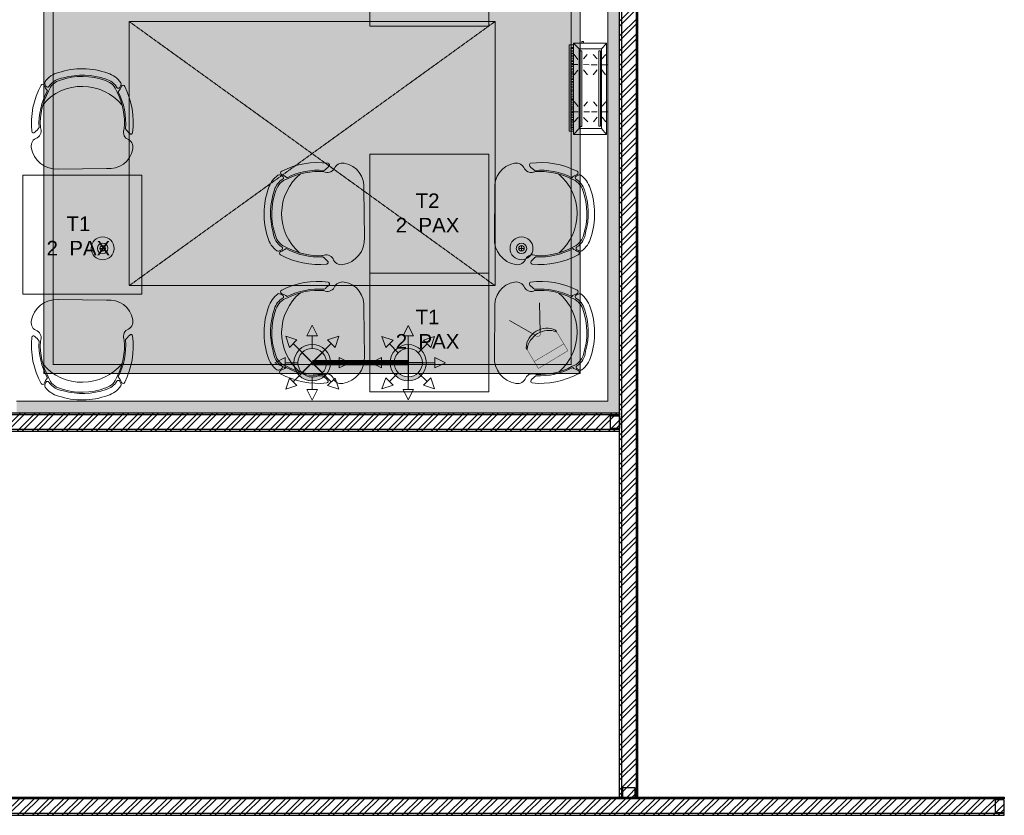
# Model space of a CAD drawing. Header units: millimetres. Extents: x 138182 to 148194, y 4376 to 21165.
# Tile 2 of 9: x 142811 to 148194, y 4376 to 8726. Entities that reach past the tile are written whole.
import ezdxf

# ---------------------------------------------------------------- set-up
doc = ezdxf.new("R2010")
doc.units = ezdxf.units.MM
doc.header["$LTSCALE"] = 2.5
for name, pattern in [('( Hidden )', [0.375, 0.25, -0.125]), ('HIDDEN', [0.375, 0.25, -0.125]), ('HIDDENX2', [19.05, 12.7, -6.35])]:
    doc.linetypes.add(name, pattern=pattern)
for name, color, linetype, lineweight in [('00-ABM-SPR-68-D', 6, 'Continuous', 0), ('CCTV Legend', 7, 'Continuous', 5), ('Dimension', 40, 'Continuous', 0), ('ELEC', 1, 'Continuous', 5), ('Electrical', 1, 'Continuous', 5), ('ELEVATION 1', 143, 'Continuous', 18), ('HATCH LIGHT', 250, 'Continuous', 0), ('MEP CCTV', 3, 'Continuous', 0), ('SPRINKLER PENDANT EXIS.', 6, 'Continuous', 0), ('WALL', 132, 'Continuous', 25)]:
    doc.layers.add(name, color=color, linetype=linetype, lineweight=lineweight)
for name, color, linetype in [('2', 2, 'Continuous'), ('FIRE SPRINKLER PIPE', 1, 'Continuous'), ('PROPOSED PARTITION', 4, 'Continuous')]:
    doc.layers.add(name, color=color, linetype=linetype)
doc.styles.add('RG_3F_TITLE BLOCK_A1$0$A1 TBLOCK LBV$0$Style-arial', font='arial.ttf')
pattern_1 = [(45, (64811.7, -20916.02), (-40.411153, 40.411153), []), (45, (64838.64, -20916.02), (-40.411153, 40.411153), [])]

# ---------------------------------------------------------------- blocks, each defined once
blk = doc.blocks.new('hatch')
h = blk.add_hatch()
h.set_pattern_fill('FLEX', color=256, scale=10)
h.set_pattern_definition([(0, (-140.124, -20916.02), (0, 63.5), [63.5, -63.5]), (45, (-76.624, -20916.018), (0, 63.5), [15.875, -58.052561, 15.875, -89.802561])])
edge = h.paths.add_edge_path()
edge.add_arc((215877.8, 2464.6), 12280, 199.77896, 238.75565, ccw=False)
edge.add_line((204322.3, -1690.9), (203976.1, -1690.9))
edge.add_line((203976.1, -1690.9), (203976.1, -9185.4))
edge.add_line((203976.1, -9185.4), (204226.1, -9185.4))
edge.add_line((204226.1, -9185.4), (204226.1, -9935.4))
edge.add_line((204226.1, -9935.4), (204226.1, -9900.4))
edge.add_line((204226.1, -9900.4), (206576.1, -9900.4))
edge.add_line((206576.1, -9900.4), (206576.1, -14735.4))
edge.add_line((206576.1, -14735.4), (209508.3, -14735.4))
edge.add_line((209508.3, -14735.4), (209508.3, -8034.3))
edge = h.paths.add_edge_path(flags=16)
edge.add_arc((208658.3, -12135.4), 500, 270, 360, ccw=False)
edge.add_line((208658.3, -12635.4), (207426.1, -12635.4))
edge.add_arc((207426.1, -12135.4), 500, 180, 270, ccw=False)
edge.add_line((206926.1, -12135.4), (206926.1, -10050.4))
edge.add_arc((206427.5, -10048.9), 498.6, 359.8365, 450.1635)
edge.add_line((206426.1, -9550.4), (204826.1, -9550.4))
edge.add_arc((204826.1, -9050.4), 500, 180, 270, ccw=False)
edge.add_line((204326.1, -9050.4), (204326.1, -7850.8))
edge.add_arc((205406.3, -7041), 1350, 216.8556, 503.1444)
edge.add_line((204326.1, -6231.3), (204326.1, -2641.7))
edge.add_arc((215877.8, 2464.6), 12630, 203.8474, 236.64343)
edge.add_arc((208658.3, -8502.4), 500, 0, 56.6434, ccw=False)
edge.add_line((209158.3, -8502.4), (209158.3, -12135.4))
edge = h.paths.add_edge_path(flags=16)
edge.add_arc((205406.3, -7041), 900, 0, 360)
at = {"linetype": '( Hidden )', "ltscale": 3}
for p, q in [((207042.2, -12810.4), (209042.2, -14254.4)), ((207042.2, -14254.4), (209042.2, -12810.4))]:
    blk.add_line(p, q, dxfattribs=at)
blk.add_lwpolyline([(204322.3, -1690.9, 0.171727), (209508.3, -8034.3), (209508.3, -14735.4), (206576.1, -14735.4), (206576.1, -9900.4), (204226.1, -9900.4)], format="xyb")
blk.add_lwpolyline([(207042.2, -14254.4), (209042.2, -14254.4), (209042.2, -12810.4), (207042.2, -12810.4)], close=True, dxfattribs=at)
blk = doc.blocks.new('04P-CH~1')
blk.add_line((-0.6031, 0.6002), (-0.3259, 0.597))
for centre, radius, start, end in [((-0.6123, 0.4516), 0.1489, 86.4583, 170.8444), ((-0.3081, 0.4618), 0.1363, 9.1324, 97.5079), ((-0.7092, 0.4672), 0.0508, 170.8444, 251.0023), ((-0.2234, 0.474), 0.0508, 290.5941, 10.752), ((-0.7491, 0.3792), 0.0464, 334.7034, 59.6721), ((-0.181, 0.3871), 0.0464, 121.9243, 206.893), ((-0.184, 0.3885), 0.01, 12.6352, 135.03), ((-0.3026, 0.3344), 0.456, 173.9296, 208.6243), ((-0.7462, 0.3807), 0.01, 46.5664, 168.9611), ((-0.9103, 0.2073), 0.2488, 38.0132, 46.5664), ((-0.3125, 0.3391), 0.4025, 176.9457, 208.3688), ((-0.3123, 0.339), 0.3954, 177.0537, 208.5232), ((-0.6165, 0.3348), 0.3954, 333.0732, 4.5427), ((-0.6164, 0.3348), 0.4025, 333.2275, 4.6507), ((-0.6261, 0.3299), 0.456, 332.972, 7.6668), ((-0.0151, 0.2198), 0.2488, 135.03, 143.5831), ((-0.465, 0.421), 0.2985, 220.6848, 320.3883), ((-0.6935, 0.1195), 0.01, 200.826, 338.5326), ((-0.5509, 0.0634), 0.1433, 143.887, 158.5326), ((-0.5509, 0.0634), 0.1371, 154.5721, 162.6985), ((-0.6657, 0.118), 0.01, 32.6756, 154.5721), ((-0.5651, 0.1825), 0.1, 198.8658, 254.7715), ((-0.5651, 0.1825), 0.1095, 212.6756, 265.1902), ((-0.3595, 0.1854), 0.1, 286.8249, 342.7306), ((-0.3595, 0.1854), 0.1095, 286.8249, 328.9208), ((-0.2571, 0.1237), 0.01, 27.0243, 148.9208), ((-0.3704, 0.0659), 0.1433, 23.0638, 37.7094), ((-0.3704, 0.0659), 0.1371, 18.8979, 27.0243), ((-0.2294, 0.126), 0.01, 203.0638, 340.7704), ((-0.6722, 0.1012), 0.01, 162.6985, 217.1873), ((-0.5651, 0.1825), 0.1445, 217.1873, 254.7715), ((-0.4661, 0.4573), 0.3918, 251.3562, 290.2402), ((-0.5751, 0.0635), 0.01, 75.1708, 85.1902), ((-0.4624, 0.4792), 0.4208, 254.8305, 288.6631), ((-0.3595, 0.1854), 0.1445, 286.8249, 324.409), ((-0.2501, 0.1071), 0.01, 324.409, 18.8979), ((-0.4661, 0.456), 0.435, 251.649, 289.9474)]:
    blk.add_arc(centre, radius, start, end)
blk = doc.blocks.new('kjdfhjakld')
for points in [[(221, 83.3), (-278.8, 83.3), (-278.8, -97.2), (221, -97.2)], [(198.2, 97.9), (-249.8, 97.9), (-249.8, 83.3), (198.2, 83.2)], [(190.4, 52.9), (190.4, -69.3), (-247.4, -69.3), (-247.4, 52.9)], [(-247.4, -69.3), (190.4, -69.3), (190.4, 52.9), (-247.4, 52.9)], [(179.9, 46.6), (-235, 46.6), (-235, 38.3), (179.9, 38.3)], [(-235, 38.3), (179.9, 38.3), (179.9, 46.6), (-235, 46.6)], [(179.6, -56.2), (-233, -56.2), (-233, -64.5), (179.6, -64.5)], [(-233, -64.5), (179.6, -64.5), (179.6, -56.2), (-233, -56.2)]]:
    blk.add_lwpolyline(points, close=True)
for points in [[(-247.4, 52.9), (-278.2, 80.9), (-278.2, 80.9)], [(212.7, 83.3), (212.7, 106.6), (-261.8, 106.6), (-261.8, 83.3)], [(-261.8, 83.3), (-261.8, 106.6), (212.7, 106.6), (212.7, 83.3)], [(-241.7, 83.2), (-241.6, 97.6), (-241.6, 97.6)], [(-231.3, 85.5), (-231.2, 97.5), (-231.2, 97.5)], [(-223.3, 85.4), (-223.2, 97.5), (-223.2, 97.5)], [(-212.8, 85.3), (-212.7, 97.4), (-212.7, 97.4)], [(-186, 58.2), (-210, 79.1), (-210, 79.1)], [(-204.8, 85.3), (-204.7, 97.3), (-204.7, 97.3)], [(-196.8, 85.2), (-196.7, 97.2), (-196.7, 97.2)], [(-186.3, 85.1), (-186.2, 97.1), (-186.2, 97.1)], [(-177.5, 85), (-177.4, 97.1), (-177.4, 97.1)], [(-167.9, 85), (-167.8, 97), (-167.8, 97)], [(-159.1, 84.9), (-159, 96.9), (-159, 96.9)], [(-154.7, 58.1), (-154.6, 89.4), (-154.6, 89.4)], [(-151, 84.8), (-150.9, 96.8), (-150.9, 96.8)], [(-140.6, 84.7), (-140.5, 99.2), (-140.5, 99.2)], [(-132.6, 84.7), (-132.4, 99.1), (-132.4, 99.1)], [(-125.8, 58), (-99.3, 80.4), (-99.3, 80.4)], [(-124.5, 84.6), (-124.4, 99), (-124.4, 99)], [(-114.1, 84.5), (-114, 98.9), (-114, 98.9)], [(-106.1, 84.4), (-106, 98.9), (-106, 98.9)], [(-95.7, 84.3), (-95.5, 98.8), (-95.5, 98.8)], [(-87.6, 84.3), (-87.5, 98.7), (-87.5, 98.7)], [(-79.6, 84.2), (-79.5, 98.7), (-79.5, 98.7)], [(-69.2, 84.1), (-69, 98.6), (-69, 98.6)], [(-61.1, 84), (-61, 98.5), (-61, 98.5)], [(-50.7, 84), (-52.2, 98.4), (-52.2, 98.4)], [(-42.7, 83.9), (-42.6, 98.3), (-42.6, 98.3)], [(-33.9, 83.8), (-33.7, 98.3), (-33.7, 98.3)], [(-23.4, 83.7), (-23.3, 98.2), (-23.3, 98.2)], [(-15.4, 83.7), (-15.3, 98.1), (-15.3, 98.1)], [(-7.4, 83.6), (-7.3, 98), (-7.3, 98)], [(3.1, 83.5), (3.2, 98), (3.2, 98)], [(11.1, 83.4), (11.2, 97.9), (11.2, 97.9)], [(21.5, 83.3), (21.6, 97.8), (21.6, 97.8)], [(29.5, 83.3), (29.7, 97.7), (29.7, 97.7)], [(37.6, 83.2), (37.7, 97.7), (37.7, 97.7)], [(48, 83.1), (48.1, 97.6), (48.1, 97.6)], [(73.2, 59.7), (48.4, 79.9), (48.4, 79.9)], [(56, 83.1), (56.1, 97.5), (56.1, 97.5)], [(64.9, 83), (65, 97.4), (65, 97.4)], [(74.5, 84.5), (74.6, 97.3), (74.6, 97.3)], [(83.3, 84.4), (83.4, 97.3), (83.4, 97.3)], [(93, 84.4), (93.1, 97.2), (93.1, 97.2)], [(101.8, 84.3), (101.9, 97.1), (101.9, 97.1)], [(103.7, 59.6), (103.8, 90.1), (103.8, 90.1)], [(109.8, 84.2), (109.9, 97), (109.9, 97)], [(120.2, 84.1), (120.4, 97), (120.4, 97)], [(128.3, 84.1), (128.4, 96.9), (128.4, 96.9)], [(132.6, 59.5), (159.2, 79.5), (159.2, 79.5)], [(138.7, 84), (136.4, 96.8), (136.4, 96.8)], [(146.7, 83.9), (146.8, 96.7), (146.8, 96.7)], [(154.8, 83.8), (154.9, 96.7), (154.9, 96.7)], [(165.2, 83.7), (165.3, 98.2), (165.3, 98.2)], [(173.2, 83.7), (173.3, 98.1), (173.3, 98.1)], [(182, 83.6), (182.2, 98), (182.2, 98)], [(190.4, 52.9), (221, 83.3), (221, 83.3)], [(191.7, 83.5), (191.8, 98), (191.8, 98)], [(-186.1, 27.7), (-210.3, 5.3), (-210.3, 5.3)], [(-154.8, 27.6), (-154.9, -3.7), (-154.9, -3.7)], [(-124.3, 27.5), (-99.5, 6.5), (-99.5, 6.5)], [(75.5, 28.4), (48.2, 6), (48.2, 6)], [(103.6, 28.3), (103.5, -2.2), (103.5, -2.2)], [(134.9, 28.2), (158.9, 8.1), (158.9, 8.1)], [(220.8, 28), (231.2, 27.9), (231.3, 38.4), (220.8, 38.4)], [(-183.9, -46.2), (-210.4, -26), (-210.4, -26)], [(-155.1, -46.3), (-155, -15.8), (-155, -15.8)], [(-124.6, -46.4), (-99.6, -26.4), (-99.6, -26.4)], [(75.3, -47), (48.1, -24.5), (48.1, -24.5)], [(103.4, -45.5), (103.5, -14.2), (103.5, -14.2)], [(134.7, -45.6), (158.8, -24.8), (158.8, -24.8)], [(-247.4, -69.3), (-278.8, -97.2), (-278.8, -97.2)], [(-184, -73.5), (-210.6, -93.4), (-210.6, -93.4)], [(-155.1, -73.6), (-155.2, -104.1), (-155.2, -104.1)], [(-124.6, -73.7), (-99.8, -93.8), (-99.8, -93.8)], [(75.2, -71.9), (47.9, -92.7), (47.9, -92.7)], [(103.3, -72), (103.2, -103.3), (103.2, -103.3)], [(134.6, -72.1), (158.6, -93), (158.6, -93)], [(190.4, -69.3), (220.4, -97.2), (220.4, -97.2)]]:
    blk.add_lwpolyline(points)
blk = doc.blocks.new('furniture 1')
for points in [[(200675.9, -12269.3), (200025.9, -12269.3), (200025.9, -12919.3), (200675.9, -12919.3)], [(200675.9, -13619.3), (200025.9, -13619.3), (200025.9, -14269.3), (200675.9, -14269.3)], [(198778.7, -14384.3), (198778.7, -13734.3), (198128.7, -13734.3), (198128.7, -14384.3)], [(200675.9, -14269.3), (200025.9, -14269.3), (200025.9, -14919.3), (200675.9, -14919.3)]]:
    blk.add_lwpolyline(points, close=True)
at = {"linetype": 'HIDDENX2', "xscale": 0.99679135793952, "yscale": 0.99679135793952, "zscale": 0.99679135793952, "rotation": 90}
blk.add_blockref('kjdfhjakld', (201222.1, -13233.2), dxfattribs=at)
at = {"yscale": 946.5666576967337, "zscale": 946.5666576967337}
for p, xscale, rotation in [((198893.4, -13132.6), -946.5666576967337, 180), ((199427.4, -13504.6), -946.5666576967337, 270), ((201274.4, -13504.6), 946.5666576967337, 90), ((199427.4, -14154.6), -946.5666576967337, 270), ((201274.4, -14154.6), 946.5666576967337, 90)]:
    blk.add_blockref('04P-CH~1', p, dxfattribs=dict(at, xscale=xscale, rotation=rotation))
at = {"xscale": 946.5666576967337, "yscale": 946.5666576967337, "zscale": 946.5666576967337}
blk.add_blockref('04P-CH~1', (198893.4, -14982.8), dxfattribs=at)
at = {"char_height": 80, "width": 503.309, "attachment_point": 1, "style": 'RG_3F_TITLE BLOCK_A1$0$A1 TBLOCK LBV$0$Style-arial'}
for s, insert in [('\\pxqc;T2{\\fArial|b0|i0|c178|p39;\\P2 } PAX', (200089.4, -13834.2)), ('\\pxqc;T{\\fArial|b0|i0|c178|p39;1\\P}2{\\fArial|b0|i0|c178|p39; } PAX', (198180.5, -13960)), ('\\pxqc;T{\\fArial|b0|i0|c178|p39;1\\P}2{\\fArial|b0|i0|c178|p39; } PAX', (200089.4, -14469.7))]:
    blk.add_mtext(s, dxfattribs=dict(at, insert=insert))
blk = doc.blocks.new('*U12')
for points in [[(0, 0), (7065.6, 0), (7065.6, -10), (0, -10)], [(0, -100), (7065.6, -100), (7065.6, -90), (0, -90)]]:
    blk.add_lwpolyline(points, close=True)
at = {"color": 8}
for points in [[(0, -15), (50, -15), (50, -85), (0, -85)], [(7015.6, -15), (7065.6, -15), (7065.6, -85), (7015.6, -85)]]:
    blk.add_lwpolyline(points, close=True, dxfattribs=at)
blk = doc.blocks.new('*U7')
for points in [[(0, 0), (5962.2, 0), (5962.2, -10), (0, -10)], [(0, -100), (5962.2, -100), (5962.2, -90), (0, -90)]]:
    blk.add_lwpolyline(points, close=True)
at = {"color": 8}
for points in [[(0, -15), (50, -15), (50, -85), (0, -85)], [(5912.2, -15), (5962.2, -15), (5962.2, -85), (5912.2, -85)]]:
    blk.add_lwpolyline(points, close=True, dxfattribs=at)
blk = doc.blocks.new('*U10')
for points in [[(0, 0), (8619.7, 0), (8619.7, -10), (0, -10)], [(0, -100), (8619.7, -100), (8619.7, -90), (0, -90)]]:
    blk.add_lwpolyline(points, close=True)
at = {"color": 8}
blk.add_lwpolyline([(0, -15), (50, -15), (50, -85), (0, -85)], close=True, dxfattribs=at)
blk = doc.blocks.new('wall')
at = {"layer": 'HATCH LIGHT'}
h = blk.add_hatch(dxfattribs=at)
h.set_pattern_fill('ANSI36', color=256, scale=7)
h.set_pattern_definition([(45, (64811.7, -20916.018), (11.786586, 43.2174826), [55.5625, -11.1125, 0, -11.1125])])
h.paths.add_polyline_path([(209723.3, -8430.7), (209731.7, -8430.7), (209943.7, -8051.6), (209880.5, -8016.3), (209658.3, -8413.7), (209658.3, -14885.4), (206426.1, -14885.4), (206426.1, -14950.4), (209723.3, -14950.4)])
h = blk.add_hatch(dxfattribs=at)
h.set_pattern_fill('ANSI32', color=256, scale=6)
h.set_pattern_definition(pattern_1)
h.paths.add_polyline_path([(209823.3, -8472.7), (209723.3, -8472.7), (209723.3, -17050.4), (209823.3, -17050.4)])
h.paths.add_polyline_path([(209823.3, -8471.9), (209723.3, -8471.9), (209723.3, -8442.2), (209728.8, -8435.9), (209943.7, -8051.6), (210030.9, -8100.4)])
h = blk.add_hatch(dxfattribs=at)
h.set_pattern_fill('ANSI32', color=256, scale=6)
h.set_pattern_definition(pattern_1)
h.paths.add_polyline_path([(209723.3, -15050.4), (209723.3, -14950.4), (203761.1, -14950.4), (203761.1, -15050.4)])
h = blk.add_hatch(dxfattribs=at)
h.set_pattern_fill('ANSI32', color=256, scale=6)
h.set_pattern_definition(pattern_1)
h.paths.add_polyline_path([(211826.6, -17150.4), (211826.6, -17050.4), (204811.1, -17050.4), (204811.1, -17150.4)])
at = {"layer": 'ELEVATION 1'}
for p, q in [((209658.3, -14885.4), (209658.3, -8413.7)), ((206426.1, -14885.4), (209658.3, -14885.4))]:
    blk.add_line(p, q, dxfattribs=at)
at = {"layer": 'PROPOSED PARTITION', "xscale": -1, "rotation": 180}
blk.add_blockref('*U12', (204761.1, -17150.4), dxfattribs=at)
at = {"layer": 'WALL', "xscale": -1, "rotation": 270}
blk.add_blockref('*U10', (209823.3, -17050.4), dxfattribs=at)
at = {"layer": 'WALL'}
blk.add_blockref('*U7', (203761.1, -14950.4), dxfattribs=at)
blk = doc.blocks.new('FSDT')
at = {"layer": '00-ABM-SPR-68-D', "lineweight": 0}
h = blk.add_hatch(color=256, dxfattribs=at)
h.paths.add_polyline_path([(103182.5, 8831.1, 1), (103042.4, 8971.1, 1)])
h.paths.add_polyline_path([(103057.7, 8955.8, -1), (103167.2, 8846.3, -1)], flags=16)
at = {"layer": 'SPRINKLER PENDANT EXIS.'}
h = blk.add_hatch(color=4, dxfattribs=at)
h.paths.add_polyline_path([(102687.3, 8901.1, 1), (102487.3, 8901.1, 1)])
h.paths.add_polyline_path([(102509.1, 8901.1, -1), (102665.5, 8901.1, -1)], flags=16)
at = {"layer": '00-ABM-SPR-68-D', "lineweight": 0}
for p, q in [((103112.5, 9104.2), (103083.8, 9047.1)), ((103112.5, 9104.2), (103141.1, 9047.1)), ((102968.8, 9044.7), (103029.5, 9024.6)), ((102968.8, 9044.7), (102989, 8984)), ((103083.8, 9047.1), (103141.1, 9047.1)), ((103112.5, 8978.5), (103112.5, 9047.1)), ((103256.1, 9044.7), (103195.4, 9024.6)), ((103256.1, 9044.7), (103236, 8984)), ((102989, 8984), (103029.5, 9024.6)), ((103057.7, 8955.8), (103009.2, 9004.3)), ((103167.2, 8955.8), (103215.7, 9004.3)), ((103195.4, 9024.6), (103236, 8984)), ((102909.3, 8901.1), (102966.5, 8929.7)), ((102909.3, 8901.1), (102966.5, 8872.4)), ((102966.5, 8929.7), (102966.5, 8872.4)), ((103035, 8901.1), (102966.5, 8901.1)), ((103189.9, 8901.1), (103258.4, 8901.1)), ((103315.6, 8901.1), (103258.4, 8929.7)), ((103258.4, 8929.7), (103258.4, 8872.4)), ((103315.6, 8901.1), (103258.4, 8872.4)), ((103057.7, 8846.3), (103009.2, 8797.8)), ((103167.2, 8846.3), (103215.7, 8797.8)), ((102968.8, 8757.4), (102989, 8818.1)), ((102968.8, 8757.4), (103029.5, 8777.6)), ((103029.5, 8777.6), (102989, 8818.1)), ((103112.5, 8823.7), (103112.5, 8755.1)), ((103236, 8818.1), (103195.4, 8777.6)), ((103256.1, 8757.4), (103195.4, 8777.6)), ((103256.1, 8757.4), (103236, 8818.1)), ((103112.5, 8697.9), (103083.8, 8755.1)), ((103141.1, 8755.1), (103083.8, 8755.1)), ((103112.5, 8697.9), (103141.1, 8755.1))]:
    blk.add_line(p, q, dxfattribs=at)
at = {"layer": '00-ABM-SPR-68-D', "lineweight": 0, "const_width": 7.69}
for points in [[(103112.5, 8802.1), (103112.5, 9000.1)], [(103030.1, 8901.1), (103194.8, 8901.1)]]:
    blk.add_lwpolyline(points, dxfattribs=at)
at = {"layer": '00-ABM-SPR-68-D', "lineweight": 0}
for radius in [99, 77.4]:
    blk.add_circle((103112.5, 8901.1), radius, dxfattribs=at)
at = {"layer": 'FIRE SPRINKLER PIPE', "const_width": 30}
blk.add_lwpolyline([(103112.5, 8901.1), (102587.3, 8901.1)], dxfattribs=at)
at = {"layer": 'SPRINKLER PENDANT EXIS.', "color": 4}
for p, q in [((102587.4, 9106.2), (102558.4, 9048.5)), ((102587.4, 9106.2), (102616.3, 9048.5)), ((102442.3, 9046.2), (102503.6, 9025.8)), ((102442.3, 9046.2), (102462.6, 8984.9)), ((102558.4, 9048.5), (102616.3, 9048.5)), ((102587.3, 8979.3), (102587.3, 9048.5)), ((102732.4, 9046.1), (102671.1, 9025.8)), ((102732.4, 9046.1), (102712.1, 8984.8)), ((102462.6, 8984.9), (102503.6, 9025.8)), ((102532, 8956.4), (102483.1, 9005.3)), ((102642.6, 8956.4), (102691.6, 9005.3)), ((102671.1, 9025.8), (102712.1, 8984.8)), ((102382.2, 8901.1), (102439.9, 8930)), ((102382.2, 8901.1), (102439.9, 8872.1)), ((102439.9, 8872.1), (102439.9, 8930)), ((102509.1, 8901.1), (102439.9, 8901.1)), ((102665.5, 8901.1), (102734.8, 8901.1)), ((102792.5, 8901.1), (102734.8, 8930)), ((102734.8, 8930), (102734.8, 8872.1)), ((102792.5, 8901.1), (102734.8, 8872.1)), ((102532, 8845.8), (102483.1, 8796.8)), ((102642.6, 8845.8), (102691.6, 8796.8)), ((102442.3, 8756), (102462.6, 8817.3)), ((102442.3, 8756), (102503.5, 8776.4)), ((102462.6, 8817.3), (102503.5, 8776.4)), ((102587.3, 8822.9), (102587.3, 8753.6)), ((102712.1, 8817.3), (102671.1, 8776.3)), ((102732.4, 8756), (102671.1, 8776.3)), ((102732.4, 8756), (102712.1, 8817.3)), ((102587.3, 8695.9), (102558.4, 8753.6)), ((102616.3, 8753.6), (102558.4, 8753.6)), ((102587.3, 8695.9), (102616.3, 8753.6))]:
    blk.add_line(p, q, dxfattribs=at)
at = {"layer": 'SPRINKLER PENDANT EXIS.', "color": 4, "const_width": 7.76}
for points in [[(102528.6, 8842.3), (102646.1, 8959.9)], [(102642.6, 8845.8), (102532, 8956.4)]]:
    blk.add_lwpolyline(points, dxfattribs=at)
at = {"layer": 'SPRINKLER PENDANT EXIS.', "color": 4}
for radius in [100, 78.2]:
    blk.add_circle((102587.3, 8901.1), radius, dxfattribs=at)
blk = doc.blocks.new('dome camera')
at = {"layer": 'MEP CCTV', "color": 3, "lineweight": 0}
for p, q in [((-1802888, -38094), (-1802912, -38094)), ((-1802888, -38094), (-1802898, -38106)), ((-1802890, -38531), (-1802912, -38531))]:
    blk.add_line(p, q, dxfattribs=at)
for points in [[(-1803194, -38094, 5, 5, 0), (-1803091, -38094, 50, 50, 0)], [(-1803194, -38094, 5, 5, 0), (-1803194, -38531, 50, 50, 0)], [(-1803091, -38094, 5, 5, 0), (-1802888, -38094, 50, 50, 0)], [(-1803091, -38094, 5, 5, 0), (-1803091, -38531, 50, 50, 0)], [(-1803194, -38531, 5, 5, 0), (-1803091, -38531, 50, 50, 0)], [(-1803091, -38531, 5, 5, 0), (-1802888, -38531, 50, 50, 0)]]:
    blk.add_lwpolyline(points, format="xyseb", dxfattribs=at)
for points in [[(-1802811, -38276), (-1802484, -38090)], [(-1802811, -38348), (-1802484, -38534)]]:
    blk.add_lwpolyline(points, dxfattribs=at)
at = {"layer": 'MEP CCTV', "color": 3, "lineweight": 0, "const_width": 5}
blk.add_lwpolyline([(-1802811, -38276, 0.402103), (-1802846, -38313, 0.401283), (-1802811, -38349, 0.401283)], format="xyb", dxfattribs=at)
at = {"layer": 'MEP CCTV', "color": 3, "lineweight": 0}
for centre, radius, start, end in [((-1803092, -38312), 283, 309.3583, 50.6417), ((-1803037, -38312), 264, 303.8352, 55.7719)]:
    blk.add_arc(centre, radius, start, end, dxfattribs=at)
blk = doc.blocks.new('CXGSDXFDE')
at = {"layer": 'CCTV Legend', "lineweight": 0, "xscale": -0.4302666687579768, "yscale": 0.4302666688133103, "zscale": 0.4302666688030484, "rotation": 300.880551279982}
blk.add_blockref('dome camera', (-238331.7, 681196.7, 0), dxfattribs=at)
blk = doc.blocks.new('SPOT')
for points in [[(25803.89, 4858.33), (25800.89, 4858.33)], [(25802.39, 4859.83), (25802.39, 4856.83)]]:
    blk.add_lwpolyline(points)
for radius in [6.26, 2.85, 1.5]:
    blk.add_circle((25802.39, 4858.33), radius)
blk = doc.blocks.new('light01')
at = {"layer": 'ELEC', "xscale": 10, "yscale": 10, "zscale": 10}
for p in [(-109888.3, -41717.7), (-109888.3, -41717.7), (-107598.6, -41717.7), (-107598.6, -41717.7)]:
    blk.add_blockref('SPOT', p, dxfattribs=at)
blk = doc.blocks.new('light')
at = {"layer": 'Electrical', "linetype": 'HIDDEN', "ltscale": 2, "const_width": 5}
blk.add_lwpolyline([(204259.6, -1690.9, 0.170034), (209458.3, -8063), (209458.3, -14685.4), (206626.1, -14685.4), (206626.1, -9850.4), (204229.1, -9850.4)], format="xyb", dxfattribs=at)

msp = doc.modelspace()

# ---------------------------------------------------------------- block references
at = {"layer": 'HATCH LIGHT'}
msp.add_blockref('hatch', (-63632.3, 21526.2), dxfattribs=at)

# ---------------------------------------------------------------- next in the draw order: block references
msp.add_blockref('furniture 1', (-55299.9, 21610.1), dxfattribs=at)

# ---------------------------------------------------------------- next in the draw order: block references
at = {"layer": '2'}
msp.add_blockref('light01', (-4870.7, 610.1), dxfattribs=at)
at = {"layer": 'Dimension'}
for name, p in [('wall', (-63632.3, 21526.2)), ('light', (-63632.3, 21526.2)), ('CXGSDXFDE', (0, 0))]:
    msp.add_blockref(name, p, dxfattribs=at)
at = {"layer": 'SPRINKLER PENDANT EXIS.'}
msp.add_blockref('FSDT', (41823.1, -2050.5), dxfattribs=at)

doc.saveas('drawing.dxf')
